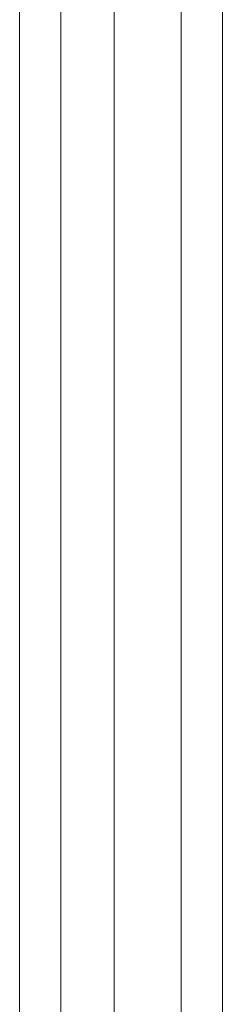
# Model space of a CAD drawing. Header units: inches. Extents: x 15 to 357, y 5 to 227.
# Tile 98 of 107: x 343.89 to 345.14, y 121.69 to 127.71. Entities that reach past the tile are written whole.
import ezdxf

# ---------------------------------------------------------------- set-up
doc = ezdxf.new("R2010")
doc.units = ezdxf.units.IN
doc.header["$LTSCALE"] = 22
doc.header["$MEASUREMENT"] = 0
doc.layers.add('Visible (ANSI)', color=7, linetype='Continuous', lineweight=5)
doc.layers.add('Visible Narrow (ANSI)', color=7, linetype='Continuous', lineweight=5)

msp = doc.modelspace()

# ---------------------------------------------------------------- linework, layer by layer
at = {"layer": 'Visible (ANSI)'}
msp.add_line((344.4745, 135.3073), (344.4745, 104.6688), dxfattribs=at)
at = {"layer": 'Visible Narrow (ANSI)'}
for p, q in [((344.1465, 135.118), (344.1465, 104.4795)), ((343.8949, 104.5633), (343.8949, 135.0342)), ((344.8863, 105.1762), (344.8863, 134.7402)), ((345.1379, 134.7402), (345.1379, 105.1762))]:
    msp.add_line(p, q, dxfattribs=at)

doc.saveas('drawing.dxf')
